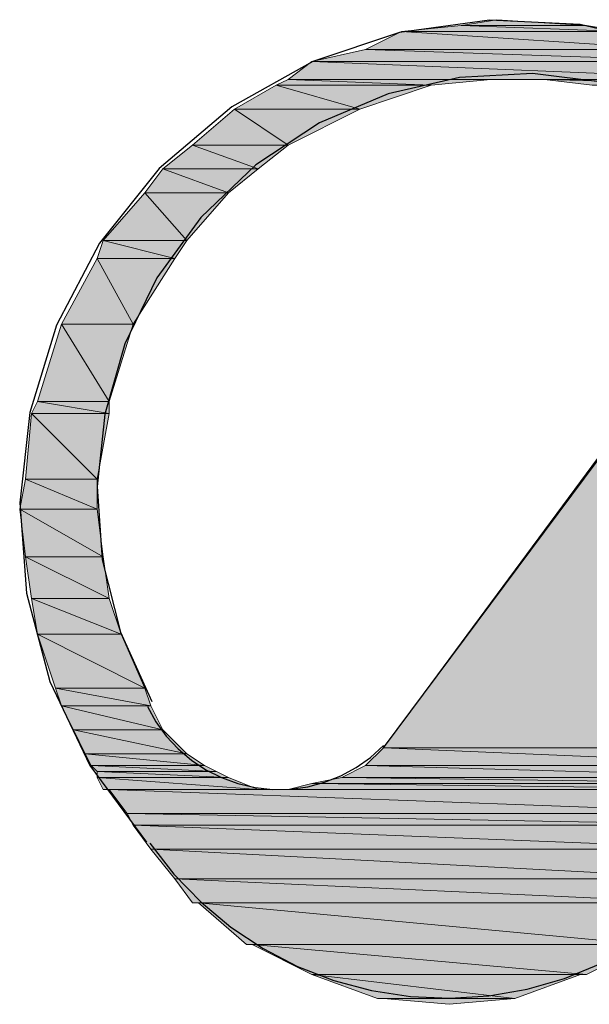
# Model space of a CAD drawing. Header units: millimetres. Extents: x 0 to 420, y 0 to 297.
# Tile 37 of 49: x 379.48 to 383.52, y 94.4 to 101.39. Entities that reach past the tile are written whole.
import ezdxf

# ---------------------------------------------------------------- set-up
doc = ezdxf.new("R2010")
doc.units = ezdxf.units.MM
doc.layers.add('FILL_FF1919', color=7, linetype='Continuous', true_color=0xff1919)
doc.layers.add('LINE_FF1919', color=7, linetype='Continuous', true_color=0xff1919)

msp = doc.modelspace()

# ---------------------------------------------------------------- hatches: boundary and pattern name
at = {"layer": 'FILL_FF1919'}
h = msp.add_hatch(color=7, dxfattribs=at)
h.dxf.hatch_style = 1
h.paths.add_polyline_path([(382.8627, 101.3883), (383.4977, 101.346), (382.6087, 101.346), (382.8627, 101.3883)])
h = msp.add_hatch(color=7, dxfattribs=at)
h.dxf.hatch_style = 1
h.paths.add_polyline_path([(382.1853, 101.3037), (384.1327, 101.1767), (381.9313, 101.1767), (382.1853, 101.3037)])
h = msp.add_hatch(color=7, dxfattribs=at)
h.dxf.hatch_style = 1
h.paths.add_polyline_path([(382.6087, 101.346), (383.7517, 101.3037), (382.1853, 101.3037), (382.6087, 101.346)])
h = msp.add_hatch(color=7, dxfattribs=at)
h.dxf.hatch_style = 1
h.paths.add_polyline_path([(383.7517, 101.3037), (382.1853, 101.3037), (384.1327, 101.1767), (383.7517, 101.3037)])
h = msp.add_hatch(color=7, dxfattribs=at)
h.dxf.hatch_style = 1
h.paths.add_polyline_path([(383.4977, 101.346), (382.6087, 101.346), (383.7517, 101.3037), (383.4977, 101.346)])
h = msp.add_hatch(color=7, dxfattribs=at)
h.dxf.hatch_style = 1
h.paths.add_polyline_path([(381.9313, 101.1767), (384.429, 101.092), (381.5504, 101.092), (381.9313, 101.1767)])
h = msp.add_hatch(color=7, dxfattribs=at)
h.dxf.hatch_style = 1
h.paths.add_polyline_path([(384.1327, 101.1767), (381.9313, 101.1767), (384.429, 101.092), (384.1327, 101.1767)])
h = msp.add_hatch(color=7, dxfattribs=at)
h.dxf.hatch_style = 1
h.paths.add_polyline_path([(381.5504, 101.092), (384.6406, 100.965), (381.381, 100.965), (381.5504, 101.092)])
h = msp.add_hatch(color=7, dxfattribs=at)
h.dxf.hatch_style = 1
h.paths.add_polyline_path([(384.429, 101.092), (381.5504, 101.092), (384.6406, 100.965), (384.429, 101.092)])
h = msp.add_hatch(color=7, dxfattribs=at)
h.dxf.hatch_style = 1
h.paths.add_polyline_path([(381.381, 100.965), (382.397, 100.9227), (381.2963, 100.9227), (381.381, 100.965)])
h = msp.add_hatch(color=7, dxfattribs=at)
h.dxf.hatch_style = 1
h.paths.add_polyline_path([(382.8203, 100.965), (382.8203, 100.965), (381.381, 100.965), (382.8203, 100.965), (381.381, 100.965), (382.9897, 100.965), (382.8203, 100.965)])
h = msp.add_hatch(color=7, dxfattribs=at)
h.dxf.hatch_style = 1
h.paths.add_polyline_path([(382.8203, 100.965), (381.381, 100.965), (382.397, 100.9227), (382.8203, 100.965)])
h = msp.add_hatch(color=7, dxfattribs=at)
h.dxf.hatch_style = 1
h.paths.add_polyline_path([(384.6406, 100.965), (382.9897, 100.965), (384.683, 100.965), (384.6406, 100.965)])
h = msp.add_hatch(color=7, dxfattribs=at)
h.dxf.hatch_style = 1
h.paths.add_polyline_path([(382.9897, 100.965), (384.683, 100.965), (383.2013, 100.965), (382.9897, 100.965)])
h = msp.add_hatch(color=7, dxfattribs=at)
h.dxf.hatch_style = 1
h.paths.add_polyline_path([(384.683, 100.965), (383.2013, 100.965), (384.7254, 100.9227), (384.683, 100.965)])
h = msp.add_hatch(color=7, dxfattribs=at)
h.dxf.hatch_style = 1
h.paths.add_polyline_path([(383.2013, 100.965), (384.7254, 100.9227), (383.54, 100.9227), (383.2013, 100.965)])
h = msp.add_hatch(color=7, dxfattribs=at)
h.dxf.hatch_style = 1
h.paths.add_polyline_path([(381.2963, 100.9227), (381.889, 100.7533), (381, 100.7533), (381.2963, 100.9227)])
h = msp.add_hatch(color=7, dxfattribs=at)
h.dxf.hatch_style = 1
h.paths.add_polyline_path([(382.397, 100.9227), (381.2963, 100.9227), (381.889, 100.7533), (382.397, 100.9227)])
h = msp.add_hatch(color=7, dxfattribs=at)
h.dxf.hatch_style = 1
h.paths.add_polyline_path([(381, 100.7533), (381.381, 100.4993), (380.7037, 100.4993), (381, 100.7533)])
h = msp.add_hatch(color=7, dxfattribs=at)
h.dxf.hatch_style = 1
h.paths.add_polyline_path([(381.889, 100.7533), (381, 100.7533), (381.889, 100.7533)])
h = msp.add_hatch(color=7, dxfattribs=at)
h.dxf.hatch_style = 1
h.paths.add_polyline_path([(381, 100.7533), (381.889, 100.7533), (381, 100.7533)])
h = msp.add_hatch(color=7, dxfattribs=at)
h.dxf.hatch_style = 1
h.paths.add_polyline_path([(381.889, 100.7533), (381, 100.7533), (381.381, 100.4993), (381.889, 100.7533)])
h = msp.add_hatch(color=7, dxfattribs=at)
h.dxf.hatch_style = 1
h.paths.add_polyline_path([(380.7037, 100.4993), (381.1693, 100.33), (380.492, 100.33), (380.7037, 100.4993)])
h = msp.add_hatch(color=7, dxfattribs=at)
h.dxf.hatch_style = 1
h.paths.add_polyline_path([(381.381, 100.4993), (380.7037, 100.4993), (381.1693, 100.33), (381.381, 100.4993)])
h = msp.add_hatch(color=7, dxfattribs=at)
h.dxf.hatch_style = 1
h.paths.add_polyline_path([(380.492, 100.33), (380.9577, 100.1607), (380.365, 100.1607), (380.492, 100.33)])
h = msp.add_hatch(color=7, dxfattribs=at)
h.dxf.hatch_style = 1
h.paths.add_polyline_path([(381.1693, 100.33), (380.492, 100.33), (380.9577, 100.1607), (381.1693, 100.33)])
h = msp.add_hatch(color=7, dxfattribs=at)
h.dxf.hatch_style = 1
h.paths.add_polyline_path([(380.365, 100.1607), (380.6613, 99.822), (380.0687, 99.822), (380.365, 100.1607)])
h = msp.add_hatch(color=7, dxfattribs=at)
h.dxf.hatch_style = 1
h.paths.add_polyline_path([(380.9577, 100.1607), (380.365, 100.1607), (380.6613, 99.822), (380.9577, 100.1607)])
h = msp.add_hatch(color=7, dxfattribs=at)
h.dxf.hatch_style = 1
h.paths.add_polyline_path([(380.0687, 99.822), (380.5767, 99.695), (380.0263, 99.695), (380.0687, 99.822)])
h = msp.add_hatch(color=7, dxfattribs=at)
h.dxf.hatch_style = 1
h.paths.add_polyline_path([(380.6613, 99.822), (380.0687, 99.822), (380.5767, 99.695), (380.6613, 99.822)])
h = msp.add_hatch(color=7, dxfattribs=at)
h.dxf.hatch_style = 1
h.paths.add_polyline_path([(380.0263, 99.695), (380.2803, 99.2293), (379.7723, 99.2293), (380.0263, 99.695)])
h = msp.add_hatch(color=7, dxfattribs=at)
h.dxf.hatch_style = 1
h.paths.add_polyline_path([(380.5767, 99.695), (380.0263, 99.695), (380.2803, 99.2293), (380.5767, 99.695)])
h = msp.add_hatch(color=7, dxfattribs=at)
h.dxf.hatch_style = 1
h.paths.add_polyline_path([(379.7723, 99.2293), (380.111, 98.679), (379.603, 98.679), (379.7723, 99.2293)])
h = msp.add_hatch(color=7, dxfattribs=at)
h.dxf.hatch_style = 1
h.paths.add_polyline_path([(380.2803, 99.2293), (379.7723, 99.2293), (380.2803, 99.2293)])
h = msp.add_hatch(color=7, dxfattribs=at)
h.dxf.hatch_style = 1
h.paths.add_polyline_path([(379.7723, 99.2293), (380.2803, 99.2293), (379.7723, 99.2293)])
h = msp.add_hatch(color=7, dxfattribs=at)
h.dxf.hatch_style = 1
h.paths.add_polyline_path([(380.2803, 99.2293), (379.7723, 99.2293), (380.111, 98.679), (380.2803, 99.2293)])
h = msp.add_hatch(color=7, dxfattribs=at)
h.dxf.hatch_style = 1
h.paths.add_polyline_path([(379.603, 98.679), (380.111, 98.5943), (379.5607, 98.5943), (379.603, 98.679)])
h = msp.add_hatch(color=7, dxfattribs=at)
h.dxf.hatch_style = 1
h.paths.add_polyline_path([(380.111, 98.679), (379.603, 98.679), (380.111, 98.5943), (380.111, 98.679)])
h = msp.add_hatch(color=7, dxfattribs=at)
h.dxf.hatch_style = 1
h.paths.add_polyline_path([(379.5607, 98.5943), (380.0263, 98.1287), (379.5184, 98.1287), (379.5607, 98.5943)])
h = msp.add_hatch(color=7, dxfattribs=at)
h.dxf.hatch_style = 1
h.paths.add_polyline_path([(380.111, 98.5943), (379.5607, 98.5943), (380.0263, 98.1287), (380.111, 98.5943)])
h = msp.add_hatch(color=7, dxfattribs=at)
h.dxf.hatch_style = 1
h.paths.add_polyline_path([(383.6246, 98.3403), (385.1063, 96.2237), (382.0583, 96.2237), (383.6246, 98.3403)])
h = msp.add_hatch(color=7, dxfattribs=at)
h.dxf.hatch_style = 1
h.paths.add_polyline_path([(379.5184, 98.1287), (380.0263, 97.917), (379.476, 97.917), (379.5184, 98.1287)])
h = msp.add_hatch(color=7, dxfattribs=at)
h.dxf.hatch_style = 1
h.paths.add_polyline_path([(380.0263, 98.1287), (379.5184, 98.1287), (380.0263, 97.917), (380.0263, 98.1287)])
h = msp.add_hatch(color=7, dxfattribs=at)
h.dxf.hatch_style = 1
h.paths.add_polyline_path([(380.0263, 97.917), (379.476, 97.917), (380.0687, 97.5783), (380.0263, 97.917)])
h = msp.add_hatch(color=7, dxfattribs=at)
h.dxf.hatch_style = 1
h.paths.add_polyline_path([(379.476, 97.917), (380.0687, 97.5783), (379.5184, 97.5783), (379.476, 97.917)])
h = msp.add_hatch(color=7, dxfattribs=at)
h.dxf.hatch_style = 1
h.paths.add_polyline_path([(380.0687, 97.5783), (379.5184, 97.5783), (380.111, 97.282), (380.0687, 97.5783)])
h = msp.add_hatch(color=7, dxfattribs=at)
h.dxf.hatch_style = 1
h.paths.add_polyline_path([(379.5184, 97.5783), (380.111, 97.282), (379.5607, 97.282), (379.5184, 97.5783)])
h = msp.add_hatch(color=7, dxfattribs=at)
h.dxf.hatch_style = 1
h.paths.add_polyline_path([(380.111, 97.282), (379.5607, 97.282), (380.1957, 97.028), (380.111, 97.282)])
h = msp.add_hatch(color=7, dxfattribs=at)
h.dxf.hatch_style = 1
h.paths.add_polyline_path([(379.5607, 97.282), (380.1957, 97.028), (379.603, 97.028), (379.5607, 97.282)])
h = msp.add_hatch(color=7, dxfattribs=at)
h.dxf.hatch_style = 1
h.paths.add_polyline_path([(380.1957, 97.028), (379.603, 97.028), (380.365, 96.647), (380.1957, 97.028)])
h = msp.add_hatch(color=7, dxfattribs=at)
h.dxf.hatch_style = 1
h.paths.add_polyline_path([(379.603, 97.028), (380.365, 96.647), (379.73, 96.647), (379.603, 97.028)])
h = msp.add_hatch(color=7, dxfattribs=at)
h.dxf.hatch_style = 1
h.paths.add_polyline_path([(380.365, 96.647), (379.73, 96.647), (380.4073, 96.52), (380.365, 96.647)])
h = msp.add_hatch(color=7, dxfattribs=at)
h.dxf.hatch_style = 1
h.paths.add_polyline_path([(379.73, 96.647), (380.4073, 96.52), (379.7723, 96.52), (379.73, 96.647)])
h = msp.add_hatch(color=7, dxfattribs=at)
h.dxf.hatch_style = 1
h.paths.add_polyline_path([(380.4073, 96.52), (379.7723, 96.52), (380.492, 96.3507), (380.4073, 96.52)])
h = msp.add_hatch(color=7, dxfattribs=at)
h.dxf.hatch_style = 1
h.paths.add_polyline_path([(379.7723, 96.52), (380.492, 96.3507), (379.857, 96.3507), (379.7723, 96.52)])
h = msp.add_hatch(color=7, dxfattribs=at)
h.dxf.hatch_style = 1
h.paths.add_polyline_path([(380.492, 96.3507), (379.857, 96.3507), (380.6613, 96.1813), (380.492, 96.3507)])
h = msp.add_hatch(color=7, dxfattribs=at)
h.dxf.hatch_style = 1
h.paths.add_polyline_path([(379.857, 96.3507), (380.6613, 96.1813), (379.9417, 96.1813), (379.857, 96.3507)])
h = msp.add_hatch(color=7, dxfattribs=at)
h.dxf.hatch_style = 1
h.paths.add_polyline_path([(382.0583, 96.2237), (385.0217, 96.0967), (381.9313, 96.0967), (382.0583, 96.2237)])
h = msp.add_hatch(color=7, dxfattribs=at)
h.dxf.hatch_style = 1
h.paths.add_polyline_path([(385.1063, 96.2237), (382.0583, 96.2237), (385.0217, 96.0967), (385.1063, 96.2237)])
h = msp.add_hatch(color=7, dxfattribs=at)
h.dxf.hatch_style = 1
h.paths.add_polyline_path([(380.6613, 96.1813), (379.9417, 96.1813), (380.7883, 96.0967), (380.6613, 96.1813)])
h = msp.add_hatch(color=7, dxfattribs=at)
h.dxf.hatch_style = 1
h.paths.add_polyline_path([(379.9417, 96.1813), (380.7883, 96.0967), (379.984, 96.0967), (379.9417, 96.1813)])
h = msp.add_hatch(color=7, dxfattribs=at)
h.dxf.hatch_style = 1
h.paths.add_polyline_path([(380.7883, 96.0967), (379.984, 96.0967), (380.873, 96.0543), (380.7883, 96.0967)])
h = msp.add_hatch(color=7, dxfattribs=at)
h.dxf.hatch_style = 1
h.paths.add_polyline_path([(379.984, 96.0967), (380.873, 96.0543), (380.0263, 96.0543), (379.984, 96.0967)])
h = msp.add_hatch(color=7, dxfattribs=at)
h.dxf.hatch_style = 1
h.paths.add_polyline_path([(380.873, 96.0543), (380.0263, 96.0543), (380.9577, 96.012), (380.873, 96.0543)])
h = msp.add_hatch(color=7, dxfattribs=at)
h.dxf.hatch_style = 1
h.paths.add_polyline_path([(380.0263, 96.0543), (380.9577, 96.012), (380.0263, 96.012), (380.0263, 96.0543)])
h = msp.add_hatch(color=7, dxfattribs=at)
h.dxf.hatch_style = 1
h.paths.add_polyline_path([(381.9313, 96.0967), (384.937, 96.012), (381.762, 96.012), (381.9313, 96.0967)])
h = msp.add_hatch(color=7, dxfattribs=at)
h.dxf.hatch_style = 1
h.paths.add_polyline_path([(385.0217, 96.0967), (381.9313, 96.0967), (384.937, 96.012), (385.0217, 96.0967)])
h = msp.add_hatch(color=7, dxfattribs=at)
h.dxf.hatch_style = 1
h.paths.add_polyline_path([(380.9577, 96.012), (380.0263, 96.012), (381.1693, 95.9273), (380.9577, 96.012)])
h = msp.add_hatch(color=7, dxfattribs=at)
h.dxf.hatch_style = 1
h.paths.add_polyline_path([(380.0263, 96.012), (381.1693, 95.9273), (380.0687, 95.9273), (380.0263, 96.012)])
h = msp.add_hatch(color=7, dxfattribs=at)
h.dxf.hatch_style = 1
h.paths.add_polyline_path([(381.762, 96.012), (384.8947, 95.9697), (381.5504, 95.9697), (381.762, 96.012)])
h = msp.add_hatch(color=7, dxfattribs=at)
h.dxf.hatch_style = 1
h.paths.add_polyline_path([(384.937, 96.012), (381.762, 96.012), (384.8947, 95.9697), (384.937, 96.012)])
h = msp.add_hatch(color=7, dxfattribs=at)
h.dxf.hatch_style = 1
h.paths.add_polyline_path([(381.1693, 95.9273), (380.0687, 95.9273), (381.381, 95.9273), (381.1693, 95.9273)])
h = msp.add_hatch(color=7, dxfattribs=at)
h.dxf.hatch_style = 1
h.paths.add_polyline_path([(380.0687, 95.9273), (381.381, 95.9273), (380.111, 95.9273), (380.0687, 95.9273)])
h = msp.add_hatch(color=7, dxfattribs=at)
h.dxf.hatch_style = 1
h.paths.add_polyline_path([(384.8947, 95.9273), (380.111, 95.9273), (384.7254, 95.758), (384.8947, 95.9273)])
h = msp.add_hatch(color=7, dxfattribs=at)
h.dxf.hatch_style = 1
h.paths.add_polyline_path([(380.111, 95.9273), (384.7254, 95.758), (380.238, 95.758), (380.111, 95.9273)])
h = msp.add_hatch(color=7, dxfattribs=at)
h.dxf.hatch_style = 1
h.paths.add_polyline_path([(381.5504, 95.9697), (384.8947, 95.9273), (381.381, 95.9273), (381.5504, 95.9697)])
h = msp.add_hatch(color=7, dxfattribs=at)
h.dxf.hatch_style = 1
h.paths.add_polyline_path([(384.8947, 95.9697), (381.5504, 95.9697), (384.8947, 95.9273), (384.8947, 95.9697)])
h = msp.add_hatch(color=7, dxfattribs=at)
h.dxf.hatch_style = 1
h.paths.add_polyline_path([(384.7254, 95.758), (380.238, 95.758), (384.7254, 95.6733), (384.7254, 95.758)])
h = msp.add_hatch(color=7, dxfattribs=at)
h.dxf.hatch_style = 1
h.paths.add_polyline_path([(380.238, 95.758), (384.7254, 95.6733), (380.2803, 95.6733), (380.238, 95.758)])
h = msp.add_hatch(color=7, dxfattribs=at)
h.dxf.hatch_style = 1
h.paths.add_polyline_path([(384.7254, 95.6733), (380.2803, 95.6733), (384.5983, 95.504), (384.7254, 95.6733)])
h = msp.add_hatch(color=7, dxfattribs=at)
h.dxf.hatch_style = 1
h.paths.add_polyline_path([(380.2803, 95.6733), (384.5983, 95.504), (380.4073, 95.504), (380.2803, 95.6733)])
h = msp.add_hatch(color=7, dxfattribs=at)
h.dxf.hatch_style = 1
h.paths.add_polyline_path([(384.5983, 95.504), (380.4073, 95.504), (384.429, 95.2923), (384.5983, 95.504)])
h = msp.add_hatch(color=7, dxfattribs=at)
h.dxf.hatch_style = 1
h.paths.add_polyline_path([(380.4073, 95.504), (384.429, 95.2923), (380.5767, 95.2923), (380.4073, 95.504)])
h = msp.add_hatch(color=7, dxfattribs=at)
h.dxf.hatch_style = 1
h.paths.add_polyline_path([(384.429, 95.2923), (380.5767, 95.2923), (384.302, 95.123), (384.429, 95.2923)])
h = msp.add_hatch(color=7, dxfattribs=at)
h.dxf.hatch_style = 1
h.paths.add_polyline_path([(380.5767, 95.2923), (384.302, 95.123), (380.7037, 95.123), (380.5767, 95.2923)])
h = msp.add_hatch(color=7, dxfattribs=at)
h.dxf.hatch_style = 1
h.paths.add_polyline_path([(384.302, 95.123), (380.7037, 95.123), (380.746, 95.123), (384.302, 95.123)])
h = msp.add_hatch(color=7, dxfattribs=at)
h.dxf.hatch_style = 1
h.paths.add_polyline_path([(380.7037, 95.123), (384.302, 95.123), (380.7037, 95.123)])
h = msp.add_hatch(color=7, dxfattribs=at)
h.dxf.hatch_style = 1
h.paths.add_polyline_path([(384.302, 95.123), (380.746, 95.123), (383.921, 94.8267), (384.302, 95.123)])
h = msp.add_hatch(color=7, dxfattribs=at)
h.dxf.hatch_style = 1
h.paths.add_polyline_path([(380.746, 95.123), (383.921, 94.8267), (381.0847, 94.8267), (380.746, 95.123)])
h = msp.add_hatch(color=7, dxfattribs=at)
h.dxf.hatch_style = 1
h.paths.add_polyline_path([(383.921, 94.8267), (381.0847, 94.8267), (381.127, 94.8267), (383.921, 94.8267)])
h = msp.add_hatch(color=7, dxfattribs=at)
h.dxf.hatch_style = 1
h.paths.add_polyline_path([(381.0847, 94.8267), (383.921, 94.8267), (381.0847, 94.8267)])
h = msp.add_hatch(color=7, dxfattribs=at)
h.dxf.hatch_style = 1
h.paths.add_polyline_path([(383.921, 94.8267), (381.127, 94.8267), (383.4977, 94.615), (383.921, 94.8267)])
h = msp.add_hatch(color=7, dxfattribs=at)
h.dxf.hatch_style = 1
h.paths.add_polyline_path([(381.127, 94.8267), (383.4977, 94.615), (381.5504, 94.615), (381.127, 94.8267)])
h = msp.add_hatch(color=7, dxfattribs=at)
h.dxf.hatch_style = 1
h.paths.add_polyline_path([(383.4553, 94.615), (383.4553, 94.615), (381.5504, 94.615), (383.4553, 94.615), (381.5504, 94.615), (383.4977, 94.615), (383.4553, 94.615)])
h = msp.add_hatch(color=7, dxfattribs=at)
h.dxf.hatch_style = 1
h.paths.add_polyline_path([(383.4553, 94.615), (381.5504, 94.615), (382.9897, 94.4457), (383.4553, 94.615)])
h = msp.add_hatch(color=7, dxfattribs=at)
h.dxf.hatch_style = 1
h.paths.add_polyline_path([(381.5504, 94.615), (382.9897, 94.4457), (382.016, 94.4457), (381.5504, 94.615)])
h = msp.add_hatch(color=7, dxfattribs=at)
h.dxf.hatch_style = 1
h.paths.add_polyline_path([(382.016, 94.4457), (382.0583, 94.4457), (382.9897, 94.4457), (382.016, 94.4457)])
h = msp.add_hatch(color=7, dxfattribs=at)
h.dxf.hatch_style = 1
h.paths.add_polyline_path([(382.016, 94.4457), (382.9897, 94.4457), (382.016, 94.4457)])
h = msp.add_hatch(color=7, dxfattribs=at)
h.dxf.hatch_style = 1
h.paths.add_polyline_path([(382.0583, 94.4457), (382.9897, 94.4457), (382.524, 94.4033), (382.0583, 94.4457)])

# ---------------------------------------------------------------- linework, layer by layer
at = {"layer": 'LINE_FF1919', "lineweight": 25}
msp.add_line((382.0583, 96.2237), (385.2757, 100.5417), dxfattribs=at)
for points in [[(385.2395, 100.5491), (384.6853, 100.9378), (384.084, 101.2061), (383.453, 101.3548), (382.8099, 101.3847), (382.1722, 101.2966), (381.5572, 101.0913), (380.9827, 100.7695), (380.4661, 100.3322), (380.0427, 99.804), (379.7364, 99.2211), (379.5476, 98.6009), (379.4766, 97.961), (379.5237, 97.319), (379.6892, 96.6922), (379.9735, 96.0982), (380.3769, 95.5546)], [(385.0278, 100.2226), (384.5976, 100.5509), (384.1272, 100.7911), (383.6289, 100.9428), (383.1151, 101.0055), (382.5982, 100.9788), (382.0905, 100.8623), (381.6044, 100.6556), (381.1524, 100.3581), (380.761, 99.9844), (380.4505, 99.5572), (380.2229, 99.0886), (380.0809, 98.5909), (380.0266, 98.0761), (380.0625, 97.5565), (380.191, 97.0442), (380.4143, 96.5513)], [(380.382, 96.5167), (380.4432, 96.4066), (380.5164, 96.3058), (380.6005, 96.2151), (380.6945, 96.1353), (380.7973, 96.0672), (380.9078, 96.0116), (381.025, 95.9694), (381.1478, 95.9413), (381.2731, 95.9283), (381.3976, 95.9304), (381.5201, 95.9473), (381.6394, 95.9786), (381.7542, 96.0237), (381.8631, 96.0824), (381.9649, 96.1542), (382.0583, 96.2386)], [(380.3987, 95.5466), (380.5705, 95.3258), (380.7635, 95.1268), (380.9756, 94.9508), (381.2048, 94.799), (381.4489, 94.6725), (381.7059, 94.5728), (381.9737, 94.5009), (382.2501, 94.4582), (382.5295, 94.4458), (382.8062, 94.4637), (383.0777, 94.511), (383.3419, 94.587), (383.5965, 94.6909), (383.8391, 94.8218), (384.0674, 94.979), (384.2792, 95.1618)]]:
    msp.add_lwpolyline(points, dxfattribs=at)
at = {"layer": 'LINE_FF1919', "lineweight": 0}
for points in [[(382.8627, 101.3883), (383.4977, 101.346), (382.6087, 101.346), (382.8627, 101.3883)], [(382.1853, 101.3037), (384.1327, 101.1767), (381.9313, 101.1767), (382.1853, 101.3037)], [(382.6087, 101.346), (383.7517, 101.3037), (382.1853, 101.3037), (382.6087, 101.346)], [(383.7517, 101.3037), (382.1853, 101.3037), (384.1327, 101.1767), (383.7517, 101.3037)], [(383.4977, 101.346), (382.6087, 101.346), (383.7517, 101.3037), (383.4977, 101.346)], [(381.9313, 101.1767), (384.429, 101.092), (381.5504, 101.092), (381.9313, 101.1767)], [(384.1327, 101.1767), (381.9313, 101.1767), (384.429, 101.092), (384.1327, 101.1767)], [(381.5504, 101.092), (384.6406, 100.965), (381.381, 100.965), (381.5504, 101.092)], [(384.429, 101.092), (381.5504, 101.092), (384.6406, 100.965), (384.429, 101.092)], [(381.381, 100.965), (382.397, 100.9227), (381.2963, 100.9227), (381.381, 100.965)], [(382.8203, 100.965), (382.8203, 100.965), (381.381, 100.965), (382.8203, 100.965), (381.381, 100.965), (382.9897, 100.965), (382.8203, 100.965)], [(382.8203, 100.965), (381.381, 100.965), (382.397, 100.9227), (382.8203, 100.965)], [(384.6406, 100.965), (382.9897, 100.965), (384.683, 100.965), (384.6406, 100.965)], [(382.9897, 100.965), (384.683, 100.965), (383.2013, 100.965), (382.9897, 100.965)], [(384.683, 100.965), (383.2013, 100.965), (384.7254, 100.9227), (384.683, 100.965)], [(383.2013, 100.965), (384.7254, 100.9227), (383.54, 100.9227), (383.2013, 100.965)], [(381.2963, 100.9227), (381.889, 100.7533), (381, 100.7533), (381.2963, 100.9227)], [(382.397, 100.9227), (381.2963, 100.9227), (381.889, 100.7533), (382.397, 100.9227)], [(381, 100.7533), (381.381, 100.4993), (380.7037, 100.4993), (381, 100.7533)], [(381.889, 100.7533), (381, 100.7533), (381.889, 100.7533)], [(381, 100.7533), (381.889, 100.7533), (381, 100.7533)], [(381.889, 100.7533), (381, 100.7533), (381.381, 100.4993), (381.889, 100.7533)], [(380.7037, 100.4993), (381.1693, 100.33), (380.492, 100.33), (380.7037, 100.4993)], [(381.381, 100.4993), (380.7037, 100.4993), (381.1693, 100.33), (381.381, 100.4993)], [(380.492, 100.33), (380.9577, 100.1607), (380.365, 100.1607), (380.492, 100.33)], [(381.1693, 100.33), (380.492, 100.33), (380.9577, 100.1607), (381.1693, 100.33)], [(380.365, 100.1607), (380.6613, 99.822), (380.0687, 99.822), (380.365, 100.1607)], [(380.9577, 100.1607), (380.365, 100.1607), (380.6613, 99.822), (380.9577, 100.1607)], [(380.0687, 99.822), (380.5767, 99.695), (380.0263, 99.695), (380.0687, 99.822)], [(380.6613, 99.822), (380.0687, 99.822), (380.5767, 99.695), (380.6613, 99.822)], [(380.0263, 99.695), (380.2803, 99.2293), (379.7723, 99.2293), (380.0263, 99.695)], [(380.5767, 99.695), (380.0263, 99.695), (380.2803, 99.2293), (380.5767, 99.695)], [(379.7723, 99.2293), (380.111, 98.679), (379.603, 98.679), (379.7723, 99.2293)], [(380.2803, 99.2293), (379.7723, 99.2293), (380.2803, 99.2293)], [(379.7723, 99.2293), (380.2803, 99.2293), (379.7723, 99.2293)], [(380.2803, 99.2293), (379.7723, 99.2293), (380.111, 98.679), (380.2803, 99.2293)], [(379.603, 98.679), (380.111, 98.5943), (379.5607, 98.5943), (379.603, 98.679)], [(380.111, 98.679), (379.603, 98.679), (380.111, 98.5943), (380.111, 98.679)], [(379.5607, 98.5943), (380.0263, 98.1287), (379.5184, 98.1287), (379.5607, 98.5943)], [(380.111, 98.5943), (379.5607, 98.5943), (380.0263, 98.1287), (380.111, 98.5943)], [(383.6246, 98.3403), (385.1063, 96.2237), (382.0583, 96.2237), (383.6246, 98.3403)], [(379.5184, 98.1287), (380.0263, 97.917), (379.476, 97.917), (379.5184, 98.1287)], [(380.0263, 98.1287), (379.5184, 98.1287), (380.0263, 97.917), (380.0263, 98.1287)], [(380.0263, 97.917), (379.476, 97.917), (380.0687, 97.5783), (380.0263, 97.917)], [(379.476, 97.917), (380.0687, 97.5783), (379.5184, 97.5783), (379.476, 97.917)], [(380.0687, 97.5783), (379.5184, 97.5783), (380.111, 97.282), (380.0687, 97.5783)], [(379.5184, 97.5783), (380.111, 97.282), (379.5607, 97.282), (379.5184, 97.5783)], [(380.111, 97.282), (379.5607, 97.282), (380.1957, 97.028), (380.111, 97.282)], [(379.5607, 97.282), (380.1957, 97.028), (379.603, 97.028), (379.5607, 97.282)], [(380.1957, 97.028), (379.603, 97.028), (380.365, 96.647), (380.1957, 97.028)], [(379.603, 97.028), (380.365, 96.647), (379.73, 96.647), (379.603, 97.028)], [(380.365, 96.647), (379.73, 96.647), (380.4073, 96.52), (380.365, 96.647)], [(379.73, 96.647), (380.4073, 96.52), (379.7723, 96.52), (379.73, 96.647)], [(380.4073, 96.52), (379.7723, 96.52), (380.492, 96.3507), (380.4073, 96.52)], [(379.7723, 96.52), (380.492, 96.3507), (379.857, 96.3507), (379.7723, 96.52)], [(380.492, 96.3507), (379.857, 96.3507), (380.6613, 96.1813), (380.492, 96.3507)], [(379.857, 96.3507), (380.6613, 96.1813), (379.9417, 96.1813), (379.857, 96.3507)], [(382.0583, 96.2237), (385.0217, 96.0967), (381.9313, 96.0967), (382.0583, 96.2237)], [(385.1063, 96.2237), (382.0583, 96.2237), (385.0217, 96.0967), (385.1063, 96.2237)], [(380.6613, 96.1813), (379.9417, 96.1813), (380.7883, 96.0967), (380.6613, 96.1813)], [(379.9417, 96.1813), (380.7883, 96.0967), (379.984, 96.0967), (379.9417, 96.1813)], [(380.7883, 96.0967), (379.984, 96.0967), (380.873, 96.0543), (380.7883, 96.0967)], [(379.984, 96.0967), (380.873, 96.0543), (380.0263, 96.0543), (379.984, 96.0967)], [(380.873, 96.0543), (380.0263, 96.0543), (380.9577, 96.012), (380.873, 96.0543)], [(380.0263, 96.0543), (380.9577, 96.012), (380.0263, 96.012), (380.0263, 96.0543)], [(381.9313, 96.0967), (384.937, 96.012), (381.762, 96.012), (381.9313, 96.0967)], [(385.0217, 96.0967), (381.9313, 96.0967), (384.937, 96.012), (385.0217, 96.0967)], [(380.9577, 96.012), (380.0263, 96.012), (381.1693, 95.9273), (380.9577, 96.012)], [(380.0263, 96.012), (381.1693, 95.9273), (380.0687, 95.9273), (380.0263, 96.012)], [(381.762, 96.012), (384.8947, 95.9697), (381.5504, 95.9697), (381.762, 96.012)], [(384.937, 96.012), (381.762, 96.012), (384.8947, 95.9697), (384.937, 96.012)], [(381.1693, 95.9273), (380.0687, 95.9273), (381.381, 95.9273), (381.1693, 95.9273)], [(380.0687, 95.9273), (381.381, 95.9273), (380.111, 95.9273), (380.0687, 95.9273)], [(384.8947, 95.9273), (380.111, 95.9273), (384.7254, 95.758), (384.8947, 95.9273)], [(380.111, 95.9273), (384.7254, 95.758), (380.238, 95.758), (380.111, 95.9273)], [(381.5504, 95.9697), (384.8947, 95.9273), (381.381, 95.9273), (381.5504, 95.9697)], [(384.8947, 95.9697), (381.5504, 95.9697), (384.8947, 95.9273), (384.8947, 95.9697)], [(384.7254, 95.758), (380.238, 95.758), (384.7254, 95.6733), (384.7254, 95.758)], [(380.238, 95.758), (384.7254, 95.6733), (380.2803, 95.6733), (380.238, 95.758)], [(384.7254, 95.6733), (380.2803, 95.6733), (384.5983, 95.504), (384.7254, 95.6733)], [(380.2803, 95.6733), (384.5983, 95.504), (380.4073, 95.504), (380.2803, 95.6733)], [(384.5983, 95.504), (380.4073, 95.504), (384.429, 95.2923), (384.5983, 95.504)], [(380.4073, 95.504), (384.429, 95.2923), (380.5767, 95.2923), (380.4073, 95.504)], [(384.429, 95.2923), (380.5767, 95.2923), (384.302, 95.123), (384.429, 95.2923)], [(380.5767, 95.2923), (384.302, 95.123), (380.7037, 95.123), (380.5767, 95.2923)], [(384.302, 95.123), (380.7037, 95.123), (380.746, 95.123), (384.302, 95.123)], [(380.7037, 95.123), (384.302, 95.123), (380.7037, 95.123)], [(384.302, 95.123), (380.746, 95.123), (383.921, 94.8267), (384.302, 95.123)], [(380.746, 95.123), (383.921, 94.8267), (381.0847, 94.8267), (380.746, 95.123)], [(383.921, 94.8267), (381.0847, 94.8267), (381.127, 94.8267), (383.921, 94.8267)], [(381.0847, 94.8267), (383.921, 94.8267), (381.0847, 94.8267)], [(383.921, 94.8267), (381.127, 94.8267), (383.4977, 94.615), (383.921, 94.8267)], [(381.127, 94.8267), (383.4977, 94.615), (381.5504, 94.615), (381.127, 94.8267)], [(383.4553, 94.615), (383.4553, 94.615), (381.5504, 94.615), (383.4553, 94.615), (381.5504, 94.615), (383.4977, 94.615), (383.4553, 94.615)], [(383.4553, 94.615), (381.5504, 94.615), (382.9897, 94.4457), (383.4553, 94.615)], [(381.5504, 94.615), (382.9897, 94.4457), (382.016, 94.4457), (381.5504, 94.615)], [(382.016, 94.4457), (382.0583, 94.4457), (382.9897, 94.4457), (382.016, 94.4457)], [(382.016, 94.4457), (382.9897, 94.4457), (382.016, 94.4457)], [(382.0583, 94.4457), (382.9897, 94.4457), (382.524, 94.4033), (382.0583, 94.4457)]]:
    msp.add_lwpolyline(points, close=True, dxfattribs=at)

doc.saveas('drawing.dxf')
